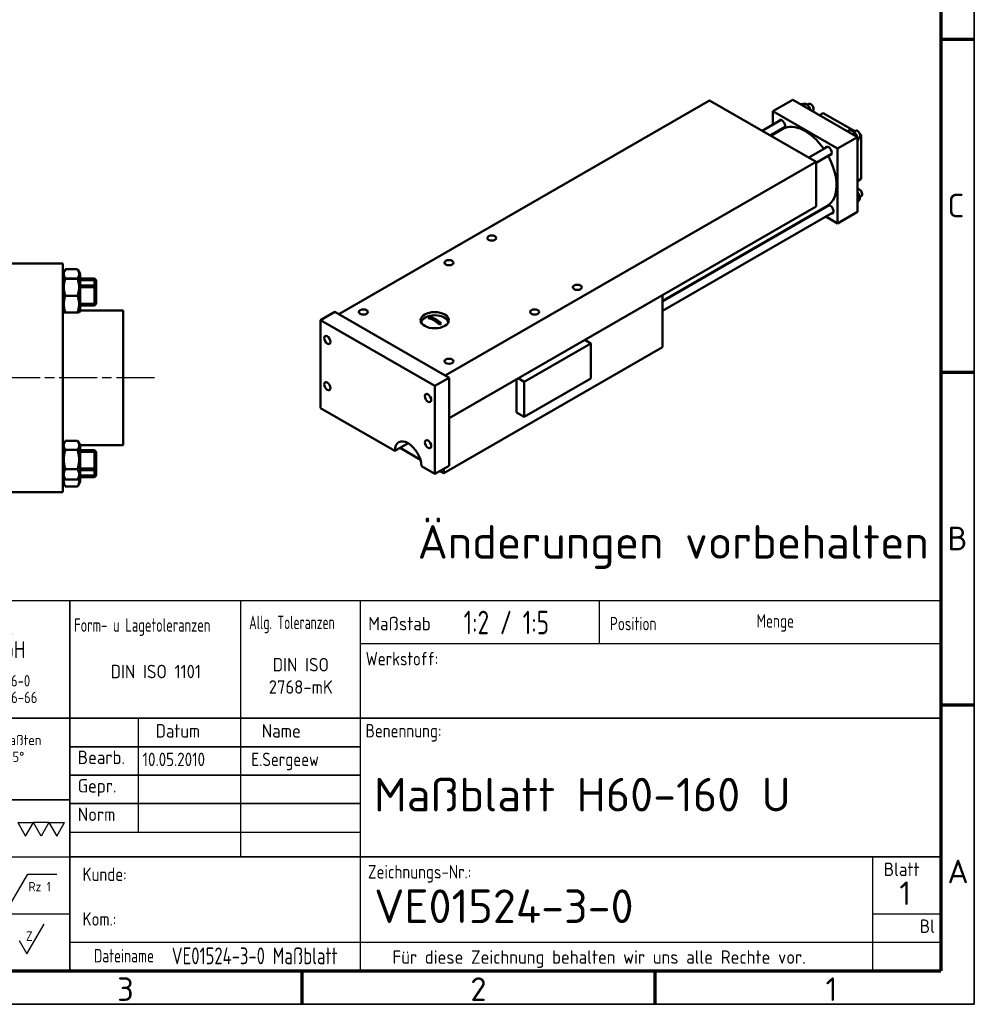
# Model space of a CAD drawing. Header units: millimetres. Extents: x 10 to 830, y 10 to 585.
# Tile 2 of 3: x 546 to 830, y 10 to 303. Entities that reach past the tile are written whole.
import ezdxf
from ezdxf.enums import TextEntityAlignment as Align

# ---------------------------------------------------------------- set-up
doc = ezdxf.new("R2010")
doc.units = ezdxf.units.MM
doc.header["$LTSCALE"] = 2
doc.linetypes.add('CHAIN', pattern=[0.3543, 0.2362, -0.0295, 0.0591, -0.0295])
doc.layers.get('0').update_dxf_attribs({"lineweight": 25})
for name, color, linetype, lineweight in [('AM_BOR', 7, 'Continuous', 50), ('Mittellinie (ISO)', 7, 'Continuous', 25), ('Rahmen (ISO)', 7, 'Continuous', 70), ('Sichtbar (ISO)', 7, 'Continuous', 50), ('Sichtbar schmal (ISO)', 7, 'Continuous', 35), ('Symbol (ISO)', 7, 'Continuous', 25), ('Titel (ISO)', 7, 'Continuous', 50)]:
    doc.layers.add(name, color=color, linetype=linetype, lineweight=lineweight)
doc.styles.add('ACDINTS_30', font='isocp.shx')
doc.styles.add('ACDINTS_31', font='isocp.shx')
doc.styles.add('ACDINTS_32', font='isocp.shx')
doc.styles.add('ACDINTS_33', font='isocp.shx')
doc.styles.add('ACDINTS_34', font='isocp.shx')
doc.styles.add('ACDINTS_35', font='isocp.shx')
doc.styles.add('ACDINTS_40', font='isocp.shx')
doc.styles.add('ACDINTS_41', font='isocp.shx')
doc.styles.add('Notiztext (DIN)', font='isocpeur.ttf')
doc.styles.get("Standard").update_dxf_attribs({"font": 'ISOCP.shx'})
doc.styles.add('TextStyle32', font='isocp.shx')
doc.styles.add('TextStyle51', font='isocp.shx', dxfattribs={"width": 0.8})
doc.styles.add('TextStyle52', font='isocp.shx', dxfattribs={"width": 0.8})
doc.styles.add('TextStyle53', font='isocp.shx')
doc.styles.add('TextStyle54', font='isocp.shx')
doc.styles.add('TextStyle55', font='isocp.shx', dxfattribs={"width": 0.8})
doc.styles.add('TextStyle56', font='isocp.shx', dxfattribs={"width": 0.8})
doc.styles.add('TextStyle59', font='isocp.shx', dxfattribs={"width": 0.8})
doc.styles.add('TextStyle60', font='isocp.shx', dxfattribs={"width": 0.8})
doc.styles.add('TextStyle61', font='isocp.shx', dxfattribs={"width": 0.8})
doc.styles.add('TextStyle62', font='isocp.shx')
doc.styles.add('TextStyle63', font='isocp.shx')
doc.styles.add('TextStyle64', font='isocp.shx', dxfattribs={"width": 0.8})
doc.styles.add('TextStyle65', font='isocp.shx', dxfattribs={"width": 0.8})

# ---------------------------------------------------------------- blocks, each defined once
blk = doc.blocks.new('Ränder Hagen+Goebel Rahmen')
at = {"layer": 'Rahmen (ISO)', "linetype": 'Continuous', "lineweight": 35}
for p in [(415, 292), (5, 5)]:
    blk.add_line(p, (415, 5), dxfattribs=at)
at = {"layer": 'Rahmen (ISO)'}
for p, q in [((410, 287), (410, 10)), ((410, 148.5), (415, 148.5)), ((410, 99), (415, 99)), ((410, 49.5), (415, 49.5)), ((10, 10), (410, 10)), ((315, 10), (315, 5)), ((367.5, 10), (367.5, 5))]:
    blk.add_line(p, q, dxfattribs=at)
at = {"layer": 'Symbol (ISO)', "char_height": 3.5, "style": 'Notiztext (DIN)'}
for s, insert, attachment_point in [('C', (411, 123.75), 4), ('B', (411, 74.25), 4), ('A', (411, 24.75), 4), ('3', (288.75, 9), 2), ('2', (341.25, 9), 2), ('1', (393.75, 9), 2)]:
    blk.add_mtext(s, dxfattribs=dict(at, insert=insert, attachment_point=attachment_point))
blk = doc.blocks.new('Schriftfelder Hagen+Goebel')
at = {"color": 7}
for p, q in [((294.29, 154.82), (111.41, 154.82)), ((294.29, 99.83), (294.29, 154.82)), ((111.41, 99.83), (294.29, 99.83))]:
    blk.add_line(p, q, dxfattribs=at)
at = {"color": 7, "linetype": 'Continuous', "lineweight": 35}
blk.add_line((142.75, 125.21), (164.75, 125.21), dxfattribs=at)
for p, q in [((157.04, 121.84), (159.35, 121.84)), ((157.04, 121.84), (158.19, 119.84)), ((158.19, 119.84), (159.35, 121.84)), ((161.66, 121.84), (159.35, 121.84)), ((160.5, 119.84), (159.35, 121.84)), ((161.66, 121.84), (160.5, 119.84)), ((161.66, 121.84), (163.97, 121.84)), ((161.66, 121.84), (162.81, 119.84)), ((162.81, 119.84), (163.97, 121.84)), ((155.96, 109.79), (158.5, 114.19)), ((158.5, 114.19), (162.82, 114.19)), ((158.39, 102.33), (160.93, 106.73)), ((157.23, 104.33), (158.39, 102.33))]:
    blk.add_line(p, q)
at = {"color": 7, "lineweight": 35}
blk.add_line((164.75, 120.98), (164.75, 99.83), dxfattribs=at)
at = {"color": 7, "linetype": 'Continuous', "lineweight": 25}
for p, q in [((111.41, 116.75), (164.75, 116.75)), ((111.41, 108.29), (164.75, 108.29))]:
    blk.add_line(p, q, dxfattribs=at)
at = {"layer": 'AM_BOR', "color": 7, "linetype": 'Continuous', "lineweight": 35}
for p, q in [((164.75, 154.82), (164.75, 120.98)), ((111.41, 137.35), (294.29, 137.35))]:
    blk.add_line(p, q, dxfattribs=at)
at = {"layer": 'AM_BOR', "color": 7, "linetype": 'Continuous', "lineweight": 25}
for p, q in [((190.15, 154.82), (190.15, 116.75)), ((207.93, 154.82), (207.93, 99.83)), ((243.49, 154.82), (243.49, 148.49)), ((207.93, 148.49), (294.29, 148.49)), ((174.91, 137.35), (174.91, 120.43)), ((164.75, 120.43), (207.93, 120.43)), ((284.13, 116.75), (284.13, 99.83)), ((284.13, 108.29), (294.29, 108.29)), ((164.75, 104.06), (294.29, 104.06))]:
    blk.add_line(p, q, dxfattribs=at)
at = {"layer": 'AM_BOR', "color": 7, "lineweight": 35}
blk.add_line((164.75, 116.75), (294.29, 116.75), dxfattribs=at)
at = {"layer": 'Titel (ISO)', "color": 7, "linetype": 'Continuous', "lineweight": 35}
for p, q in [((164.75, 133.12), (207.93, 133.12)), ((164.75, 128.89), (207.93, 128.89)), ((207.93, 124.66), (164.75, 124.66))]:
    blk.add_line(p, q, dxfattribs=at)
at = {"color": 7}
blk.add_text('HAGEN & GOEBEL', height=3, dxfattribs=at).set_placement((126.55, 149.76))
at = {"color": 7, "width": 0.9}
for s, height, p in [('Werkzeugmaschinen GmbH', 2.5, (125.45, 146.3)), ('Tel.:02921/59016-0', 1.7, (143.38, 142.07)), ('Fax.:02921/59016-66', 1.7, (143.13, 139.6))]:
    blk.add_text(s, height=height, dxfattribs=at).set_placement(p)
at = {"color": 7, "style": 'ACDINTS_30'}
for s, p in [('Gepr.', (165.95, 126.31)), ('Norm', (165.95, 122.08))]:
    blk.add_text(s, height=2, dxfattribs=at).set_placement(p)
at = {"color": 7, "char_height": 2, "attachment_point": 1, "line_spacing_factor": 0.332}
for s, insert in [('\\fISOCP|b0|i0;\\W0.90;\\H2.0000;Werkstoff:', (208.77, 147.21)), ('\\fISOCP|b0|i0;\\W0.90;\\H2.0000;Benennung:', (208.76, 136.5)), ('\\fISOCP|b0|i0;\\W0.90;\\H2.0000;Zeichnungs-Nr.:', (209.11, 115.53))]:
    blk.add_mtext(s, dxfattribs=dict(at, insert=insert))
at = {"color": 7, "insert": (166.66, 115.16), "char_height": 2, "width": 31.2179, "attachment_point": 1, "line_spacing_factor": 0.996}
blk.add_mtext('\\fISOCP|b0|i0;\\W0.90;\\H2.0000;Kunde:\\P\\PKom.:', dxfattribs=at)
at = {"char_height": 1.4}
for s, insert, attachment_point, style in [('Rz 1', (158.63, 111.62), 7, 'ACDINTS_40'), ('Z', (159.23, 104.26), 9, 'ACDINTS_41')]:
    blk.add_mtext(s, dxfattribs=dict(at, insert=insert, attachment_point=attachment_point, style=style))
at = {"layer": 'AM_BOR', "color": 7, "style": 'ACDINTS_30'}
for s, width, p in [('Form- u Lagetoleranzen', 0.75, (165.41, 150.21)), ('Allg. Toleranzen', 0.7, (191.43, 150.6)), ('Position', 0.8, (245.09, 150.43)), ('Menge', 0.8, (266.9, 150.83)), ('Dateiname', 0.8, (168.36, 101.05))]:
    blk.add_text(s, height=2, dxfattribs=dict(at, width=width)).set_placement(p)
for s, p in [('Maßstab', (209.15, 150.43)), ('Bearb.', (165.95, 130.54))]:
    blk.add_text(s, height=2, dxfattribs=at).set_placement(p)
at = {"layer": 'AM_BOR', "color": 7, "style": 'ACDINTS_32', "width": 0.983632}
blk.add_text('Datum', height=2, dxfattribs=at).set_placement((180.84, 134.48), align=Align.CENTER)
at = {"layer": 'AM_BOR', "color": 7, "style": 'ACDINTS_31'}
blk.add_text('Name', height=2, dxfattribs=at).set_placement((199.12, 134.48), align=Align.RIGHT)
at = {"layer": 'AM_BOR', "color": 7, "style": 'ACDINTS_32'}
for s, p in [('Blatt', (288.5, 113.9)), ('Bl', (292.31, 105.44))]:
    blk.add_text(s, height=2, dxfattribs=at).set_placement(p, align=Align.CENTER)
at = {"layer": 'AM_BOR', "color": 7, "line_spacing_factor": 0.996}
for s, insert, char_height, width, attachment_point, style in [('DIN ISO 2768-mK', (199.12, 141), 2, 15.0375, 8, 'ACDINTS_34'), (' \\PAlle nicht bemaßten Kanten 0,5 x 45° gebrochen', (143.71, 137.35), 1.5, 20.5101, 1, 'ACDINTS_35')]:
    blk.add_mtext(s, dxfattribs=dict(at, insert=insert, char_height=char_height, width=width, attachment_point=attachment_point, style=style))
at = {"layer": 'AM_BOR', "color": 7, "char_height": 2, "line_spacing_factor": 0.332}
for s, insert, attachment_point, style in [('DIN ISO 1101', (177.55, 143.3), 8, 'ACDINTS_34'), ('Für diese Zeichnung behalten wir uns alle Rechte vor.', (212.76, 102.85), 1, 'ACDINTS_33')]:
    blk.add_mtext(s, dxfattribs=dict(at, insert=insert, attachment_point=attachment_point, style=style))
at = {"layer": 'AM_BOR', "color": 7}
for tag, p, height, style, width in [('Maßstab:', (223.33, 149.84), 3.5, 'TextStyle64', 0.8), ('Positionsnummer', (254.96, 149.95), 3.5, 'TextStyle61', 0.8), ('Menge', (277.56, 149.84), 3.5, 'TextStyle60', 0.8), ('Material', (224.04, 143.99), 3, 'TextStyle52', 0.8), ('Halbzeug_(1.Zeile)', (261.93, 144.06), 3, 'TextStyle56', 0.8), ('Material_(2.Zeile)', (224.02, 139.81), 3, 'TextStyle51', 0.8), ('Halbzeug_(2.Zeile)', (261.93, 139.78), 3, 'TextStyle55', 0.8), ('ERSTELLUNGSDATUM', (175.59, 130.24), 2, 'TextStyle63', 0.9), ('AUTOR', (191.76, 130.24), 2, 'TextStyle62', 0.9), ('KONTROLLDATUM', (175.75, 126.01), 2, 'TextStyle53', 0.9), ('KONTROLLIERT_VON', (192.23, 126.32), 2, 'TextStyle54', 0.9), ('Beschreibung_2', (213.59, 121), 3.5, 'TextStyle59', 0.8), ('DATEINAME', (179.92, 100.78), 2.5, 'TextStyle65', 0.8)]:
    blk.add_attdef(tag, p, '', height=height, dxfattribs=dict(at, style=style, width=width))
at = {"layer": 'AM_BOR', "color": 7, "style": 'TextStyle32'}
blk.add_attdef('Plot-Datum', text='', height=3, dxfattribs=at).set_placement((288.92, 100.24), align=Align.CENTER)
at = {"layer": 'Titel (ISO)', "style": 'Notiztext (DIN)'}
blk.add_attdef('TITEL', text='', height=5, dxfattribs=at).set_placement((210, 126), align=Align.MIDDLE_LEFT)
blk.add_attdef('Blattnummer', text='', height=3.5, dxfattribs=at).set_placement((290.13, 111.34), align=Align.MIDDLE_CENTER)
at = {"layer": 'Titel (ISO)', "color": 7, "style": 'Notiztext (DIN)'}
blk.add_attdef('BAUTEILNUMMER', text='', height=5, dxfattribs=at).set_placement((210.03, 109.41), align=Align.MIDDLE_LEFT)

msp = doc.modelspace()

# ---------------------------------------------------------------- linework, layer by layer
at = {"layer": 'Mittellinie (ISO)', "linetype": 'CHAIN', "ltscale": 23.990969}
msp.add_line((586.125, 196.266), (110.6911, 196.266), dxfattribs=at)
at = {"layer": 'Sichtbar (ISO)'}
for p, q in [((640.9293, 215.1961), (751.2379, 278.7187)), ((782.9163, 260.4763), (751.2379, 278.7187)), ((775.9867, 278.9365), (770.047, 275.516)), ((775.9867, 278.9365), (795.22, 267.8607)), ((770.047, 271.5351), (770.047, 275.516)), ((770.047, 275.516), (789.2803, 264.4403)), ((778.4038, 277.5445), (778.5249, 277.6142)), ((779.0279, 277.1851), (779.9498, 277.716)), ((780.2838, 277.4301), (780.7617, 277.7053)), ((781.2695, 275.8943), (781.3531, 275.9424)), ((781.5047, 277.5628), (781.3638, 277.6446)), ((781.8478, 275.5613), (781.9594, 275.6255)), ((782.209, 276.3396), (782.209, 276.1768)), ((766.8797, 269.7112), (772.4962, 272.9455)), ((783.9216, 274.367), (785.0376, 275.0097)), ((794.4182, 269.6078), (785.0376, 275.0097)), ((769.2843, 268.3264), (773.6939, 270.8657)), ((773.0764, 270.2984), (769.4681, 268.2206)), ((792.2463, 269.5732), (792.9151, 269.9583)), ((794.1251, 269.439), (794.621, 269.7246)), ((795.364, 269.5821), (795.2231, 269.6639)), ((770.047, 268.5539), (770.047, 268.7656)), ((795.22, 267.8607), (789.2803, 264.4403)), ((793.8125, 268.6712), (794.5468, 269.0941)), ((795.22, 267.8607), (795.22, 245.6235)), ((795.22, 266.881), (795.4191, 266.9957)), ((795.3446, 267.3718), (795.8186, 267.6448)), ((796.3513, 268.4946), (796.0195, 268.6857)), ((796.0683, 268.3316), (796.3513, 268.4946)), ((796.0683, 268.3589), (796.0683, 268.1961)), ((796.3513, 255.4138), (796.3513, 268.4946)), ((780.7387, 261.7303), (786.3555, 264.9648)), ((789.2803, 264.4403), (789.2803, 242.203)), ((782.9163, 260.2148), (787.5532, 262.885)), ((672.6077, 196.9538), (782.9163, 260.4763)), ((782.9163, 247.1666), (782.9163, 260.4763)), ((795.22, 254.7623), (796.3513, 255.4138)), ((795.9299, 252.2004), (795.789, 252.2821)), ((795.22, 249.1595), (795.9855, 249.6003)), ((795.9096, 249.9895), (796.3845, 250.2631)), ((796.6342, 250.9772), (796.6342, 250.8143)), ((782.9163, 247.1666), (673.739, 184.2956)), ((737.2372, 218.9719), (786.9214, 247.5831)), ((786.2508, 247.4206), (737.2372, 219.1955)), ((737.2372, 216.2024), (788.1191, 245.5033)), ((783.4295, 245.5722), (783.2353, 245.6841)), ((789.2803, 242.203), (785.8342, 244.1875)), ((795.22, 245.6235), (789.2803, 242.203)), ((558.8303, 230.266), (537.8303, 230.266)), ((558.8303, 230.266), (558.8303, 162.266)), ((558.8303, 227.2158), (559.5218, 228.4135)), ((559.5944, 228.5347), (563.2661, 228.5347)), ((564.0303, 227.2158), (563.3388, 228.4135)), ((558.8303, 225.2165), (559.1481, 225.7669)), ((559.5944, 225.85), (559.5811, 225.8036)), ((559.5944, 225.85), (563.2661, 225.85)), ((559.5944, 225.8042), (563.2661, 225.8042)), ((559.5944, 225.7279), (563.2661, 225.7279)), ((563.2795, 225.8036), (563.2661, 225.85)), ((564.0303, 225.2165), (563.7125, 225.7669)), ((564.0303, 225.2165), (564.0303, 227.2158)), ((564.0303, 225.7658), (568.3303, 225.7658)), ((568.3303, 223.7665), (568.3303, 225.7658)), ((568.8303, 225.2658), (568.3303, 225.7658)), ((564.0303, 216.3165), (564.0303, 225.2165)), ((564.0303, 223.7665), (568.3303, 223.7665)), ((568.3303, 217.7665), (568.3303, 223.7665)), ((568.8303, 223.2665), (568.3303, 223.7665)), ((568.8303, 225.2658), (568.8303, 223.2665)), ((568.8303, 223.2665), (568.8303, 218.2665)), ((559.5944, 220.6902), (563.2661, 220.6902)), ((737.2372, 205.3913), (737.2372, 220.8618)), ((564.0303, 217.7665), (568.3303, 217.7665)), ((568.8303, 218.2665), (568.3303, 217.7665)), ((558.8303, 216.3165), (559.1481, 215.7661)), ((558.8303, 216.266), (558.8594, 216.266)), ((559.5944, 215.7288), (563.2661, 215.7288)), ((564.0303, 216.3165), (563.7125, 215.7661)), ((564.0011, 216.266), (576.8303, 216.266)), ((576.8303, 176.266), (576.8303, 216.266)), ((639.7979, 215.8476), (635.5553, 213.4045)), ((639.7979, 215.8476), (673.739, 196.3022)), ((672.6077, 196.9538), (640.9293, 215.1961)), ((671.4365, 212.4494), (668.1219, 214.3582)), ((635.5553, 187.243), (635.5553, 213.4045)), ((635.5553, 213.4045), (669.4964, 193.8591)), ((737.2372, 205.3913), (672.1834, 167.9293)), ((696.0836, 195.1103), (715.8826, 206.5118)), ((715.8826, 206.5118), (714.1003, 207.5381)), ((715.8826, 206.5118), (715.8826, 196.0472)), ((673.739, 196.3022), (669.4964, 193.8591)), ((673.739, 196.3022), (673.739, 170.1407)), ((669.4964, 193.8591), (669.4964, 167.6976)), ((693.8209, 195.86), (693.8209, 185.9488)), ((696.0836, 195.1103), (694.3014, 196.1367)), ((715.8826, 196.0472), (696.0836, 184.6457)), ((696.0836, 184.6457), (696.0836, 195.1103)), ((657.617, 174.5384), (635.5553, 187.243)), ((696.0836, 184.6457), (693.8209, 185.9488)), ((558.8303, 176.2165), (559.5218, 177.4142)), ((558.8303, 176.266), (558.8588, 176.266)), ((559.5944, 177.5354), (563.2661, 177.5354)), ((564.0303, 176.2165), (563.3388, 177.4142)), ((564.0017, 176.266), (576.8303, 176.266)), ((564.0303, 167.3165), (564.0303, 176.2165)), ((661.5921, 176.8276), (657.617, 174.5384)), ((559.5944, 174.8508), (563.2661, 174.8508)), ((564.0303, 174.7665), (568.3303, 174.7665)), ((568.3303, 168.7665), (568.3303, 174.7665)), ((568.8303, 174.2665), (568.3303, 174.7665)), ((568.8303, 174.2665), (568.8303, 169.2665)), ((665.2254, 171.9361), (659.1617, 175.428)), ((669.4964, 167.6976), (665.5366, 169.9779)), ((673.739, 170.1407), (669.4964, 167.6976)), ((558.8303, 167.3165), (559.5218, 166.1188)), ((559.5944, 169.0819), (563.2661, 169.0819)), ((564.0303, 167.3165), (563.3388, 166.1188)), ((564.0303, 168.7665), (568.3303, 168.7665)), ((564.0303, 165.3158), (564.0303, 167.3165)), ((568.8303, 169.2665), (568.3303, 168.7665)), ((568.3303, 166.7658), (568.3303, 168.7665)), ((568.8303, 167.2658), (568.3303, 166.7658)), ((568.8303, 169.2665), (568.8303, 167.2658)), ((672.1834, 167.9293), (671.0411, 168.5871)), ((672.1834, 169.2449), (672.1834, 167.9293)), ((558.8303, 165.3158), (559.534, 164.0968)), ((559.5944, 165.9976), (563.2661, 165.9976)), ((559.5944, 163.9954), (563.2661, 163.9954)), ((564.0303, 165.3158), (563.3265, 164.0968)), ((564.0303, 166.7658), (568.3303, 166.7658)), ((558.8303, 162.266), (537.8303, 162.266))]:
    msp.add_line(p, q, dxfattribs=at)
at = {"layer": 'Sichtbar (ISO)', "flags": 128}
for points in [[(779.9498, 277.716), (779.9039, 277.7236), (779.8579, 277.7299), (779.8117, 277.7352), (779.7652, 277.7394), (779.7181, 277.7426), (779.6705, 277.7447), (779.622, 277.7459), (779.5727, 277.7462), (779.5223, 277.7455), (779.4708, 277.7439), (779.4179, 277.7413), (779.3636, 277.7379), (779.3077, 277.7335), (779.2499, 277.7281), (779.1902, 277.7218), (779.1283, 277.7144), (779.064, 277.7061), (778.9971, 277.6966), (778.9273, 277.6861), (778.8544, 277.6743), (778.7781, 277.6614), (778.6979, 277.6471), (778.6137, 277.6314), (778.5249, 277.6142)], [(781.3531, 275.9424), (781.3082, 276.0385), (781.2632, 276.1306), (781.218, 276.219), (781.1724, 276.3041), (781.1262, 276.3862), (781.0795, 276.4656), (781.0319, 276.5427), (780.9834, 276.6178), (780.9339, 276.691), (780.8832, 276.7626), (780.8312, 276.8328), (780.7777, 276.9019), (780.7226, 276.9701), (780.6657, 277.0375), (780.6068, 277.1044), (780.5457, 277.171), (780.4823, 277.2374), (780.4163, 277.3038), (780.3474, 277.3706), (780.2754, 277.4378), (780.2, 277.5057), (780.1208, 277.5745), (780.0375, 277.6446), (779.9498, 277.716)], [(781.3827, 275.8291), (781.3816, 275.8337), (781.3805, 275.8384), (781.3793, 275.843), (781.3781, 275.8477), (781.377, 275.8524), (781.3758, 275.857), (781.3746, 275.8617), (781.3734, 275.8664), (781.3722, 275.8711), (781.371, 275.8758), (781.3698, 275.8805), (781.3685, 275.8852), (781.3673, 275.89), (781.3661, 275.8947), (781.3648, 275.8994), (781.3635, 275.9042), (781.3622, 275.9089), (781.361, 275.9137), (781.3597, 275.9184), (781.3584, 275.9232), (781.357, 275.928), (781.3557, 275.9328), (781.3544, 275.9376), (781.3531, 275.9424)], [(794.5468, 269.0941), (794.4911, 269.1473), (794.4357, 269.1978), (794.3804, 269.2459), (794.3249, 269.2917), (794.2692, 269.3356), (794.213, 269.3775), (794.1562, 269.4178), (794.0986, 269.4566), (794.0401, 269.494), (793.9805, 269.5301), (793.9196, 269.565), (793.8573, 269.5989), (793.7933, 269.6319), (793.7275, 269.664), (793.6597, 269.6954), (793.5897, 269.7261), (793.5171, 269.7563), (793.4419, 269.7859), (793.3636, 269.8152), (793.2819, 269.8441), (793.1967, 269.8728), (793.1074, 269.9013), (793.0137, 269.9298), (792.9151, 269.9583)], [(795.203, 267.8705), (795.1845, 267.9233), (795.1654, 267.9755), (795.1457, 268.0271), (795.1254, 268.0783), (795.1045, 268.129), (795.083, 268.1794), (795.0608, 268.2296), (795.0379, 268.2794), (795.0143, 268.3291), (794.99, 268.3787), (794.9648, 268.4282), (794.9388, 268.4778), (794.912, 268.5273), (794.8843, 268.577), (794.8556, 268.6268), (794.826, 268.6769), (794.7953, 268.7273), (794.7635, 268.7781), (794.7306, 268.8292), (794.6965, 268.8809), (794.6612, 268.9332), (794.6245, 268.9861), (794.5864, 269.0397), (794.5468, 269.0941)], [(795.4191, 266.9957), (795.4123, 267.0354), (795.4054, 267.0746), (795.3983, 267.1131), (795.3911, 267.1511), (795.3838, 267.1885), (795.3764, 267.2255), (795.3688, 267.2619), (795.3612, 267.2978), (795.3534, 267.3332), (795.3454, 267.3682), (795.3374, 267.4028), (795.3292, 267.437), (795.3209, 267.4708), (795.3124, 267.5041), (795.3038, 267.5372), (795.2951, 267.5698), (795.2862, 267.6022), (795.2772, 267.6342), (795.2681, 267.6659), (795.2588, 267.6973), (795.2493, 267.7284), (795.2397, 267.7593), (795.2299, 267.7899), (795.22, 267.8203)], [(795.22, 266.5426), (795.2309, 266.5619), (795.2415, 266.5811), (795.2519, 266.6001), (795.2621, 266.6191), (795.272, 266.638), (795.2817, 266.6569), (795.2912, 266.6757), (795.3004, 266.6944), (795.3094, 266.7131), (795.3182, 266.7318), (795.3267, 266.7504), (795.3351, 266.7691), (795.3432, 266.7877), (795.3511, 266.8063), (795.3589, 266.825), (795.3664, 266.8437), (795.3737, 266.8624), (795.3808, 266.8812), (795.3877, 266.9001), (795.3944, 266.919), (795.4009, 266.938), (795.4071, 266.9571), (795.4132, 266.9763), (795.4191, 266.9957)], [(795.9855, 249.6003), (795.9675, 249.7047), (795.9486, 249.805), (795.9289, 249.9016), (795.9083, 249.995), (795.8868, 250.0854), (795.8643, 250.1731), (795.8408, 250.2584), (795.8163, 250.3417), (795.7906, 250.423), (795.7638, 250.5028), (795.7358, 250.5811), (795.7065, 250.6582), (795.6758, 250.7344), (795.6437, 250.8097), (795.6101, 250.8845), (795.5749, 250.9589), (795.5379, 251.033), (795.4991, 251.1072), (795.4584, 251.1815), (795.4156, 251.2562), (795.3705, 251.3315), (795.323, 251.4077), (795.2729, 251.4848), (795.22, 251.5632)], [(795.22, 248.3831), (795.2774, 248.4528), (795.3313, 248.5193), (795.3821, 248.5829), (795.4299, 248.6438), (795.4749, 248.7024), (795.5174, 248.7589), (795.5576, 248.8134), (795.5955, 248.8662), (795.6314, 248.9175), (795.6654, 248.9674), (795.6976, 249.016), (795.728, 249.0636), (795.7568, 249.1103), (795.7841, 249.1562), (795.81, 249.2014), (795.8344, 249.246), (795.8575, 249.2903), (795.8794, 249.3343), (795.8999, 249.3782), (795.9193, 249.4221), (795.9376, 249.4661), (795.9546, 249.5104), (795.9706, 249.5551), (795.9855, 249.6003)], [(559.5944, 228.5347), (559.5185, 228.4078), (559.4508, 228.2851), (559.3908, 228.1661), (559.3381, 228.0504), (559.2924, 227.9373), (559.2533, 227.8267), (559.2207, 227.718), (559.1942, 227.611), (559.1738, 227.5052), (559.1593, 227.4004), (559.1507, 227.2962), (559.1478, 227.1923), (559.1507, 227.0885), (559.1593, 226.9843), (559.1738, 226.8795), (559.1942, 226.7737), (559.2207, 226.6667), (559.2533, 226.558), (559.2924, 226.4473), (559.3381, 226.3343), (559.3908, 226.2186), (559.4508, 226.0996), (559.5185, 225.9769), (559.5944, 225.85)], [(563.2661, 225.85), (563.342, 225.9769), (563.4098, 226.0996), (563.4697, 226.2186), (563.5224, 226.3343), (563.5681, 226.4473), (563.6072, 226.558), (563.6398, 226.6667), (563.6663, 226.7737), (563.6867, 226.8795), (563.7012, 226.9843), (563.7098, 227.0885), (563.7127, 227.1923), (563.7098, 227.2962), (563.7012, 227.4004), (563.6867, 227.5052), (563.6663, 227.611), (563.6398, 227.718), (563.6072, 227.8267), (563.5681, 227.9373), (563.5224, 228.0504), (563.4697, 228.1661), (563.4098, 228.2851), (563.342, 228.4078), (563.2661, 228.5347)], [(559.5944, 225.8042), (559.5185, 225.8006), (559.4508, 225.7971), (559.3908, 225.7938), (559.3381, 225.7905), (559.2924, 225.7873), (559.2533, 225.7841), (559.2207, 225.781), (559.1942, 225.778), (559.1738, 225.775), (559.1593, 225.772), (559.1507, 225.769), (559.1478, 225.7661), (559.1507, 225.7631), (559.1593, 225.7602), (559.1738, 225.7572), (559.1942, 225.7542), (559.2207, 225.7511), (559.2533, 225.748), (559.2924, 225.7449), (559.3381, 225.7417), (559.3908, 225.7384), (559.4508, 225.735), (559.5185, 225.7315), (559.5944, 225.7279)], [(559.5944, 225.7279), (559.5185, 225.4898), (559.4508, 225.2596), (559.3908, 225.0364), (559.3381, 224.8191), (559.2924, 224.607), (559.2533, 224.3994), (559.2207, 224.1955), (559.1942, 223.9947), (559.1738, 223.7962), (559.1593, 223.5995), (559.1507, 223.404), (559.1478, 223.209), (559.1507, 223.0141), (559.1593, 222.8186), (559.1738, 222.6219), (559.1942, 222.4234), (559.2207, 222.2226), (559.2533, 222.0187), (559.2924, 221.811), (559.3381, 221.599), (559.3908, 221.3817), (559.4508, 221.1585), (559.5185, 220.9283), (559.5944, 220.6902)], [(563.2661, 225.7279), (563.342, 225.7315), (563.4098, 225.735), (563.4697, 225.7384), (563.5224, 225.7417), (563.5681, 225.7449), (563.6072, 225.748), (563.6398, 225.7511), (563.6663, 225.7542), (563.6867, 225.7572), (563.7012, 225.7602), (563.7098, 225.7631), (563.7127, 225.7661), (563.7098, 225.769), (563.7012, 225.772), (563.6867, 225.775), (563.6663, 225.778), (563.6398, 225.781), (563.6072, 225.7841), (563.5681, 225.7873), (563.5224, 225.7905), (563.4697, 225.7938), (563.4098, 225.7971), (563.342, 225.8006), (563.2661, 225.8042)], [(563.2661, 220.6902), (563.342, 220.9283), (563.4098, 221.1585), (563.4697, 221.3817), (563.5224, 221.599), (563.5681, 221.811), (563.6072, 222.0187), (563.6398, 222.2226), (563.6663, 222.4234), (563.6867, 222.6219), (563.7012, 222.8186), (563.7098, 223.0141), (563.7127, 223.209), (563.7098, 223.404), (563.7012, 223.5995), (563.6867, 223.7962), (563.6663, 223.9947), (563.6398, 224.1955), (563.6072, 224.3994), (563.5681, 224.607), (563.5224, 224.8191), (563.4697, 225.0364), (563.4098, 225.2596), (563.342, 225.4898), (563.2661, 225.7279)], [(559.5944, 220.6902), (559.5185, 220.4557), (559.4508, 220.229), (559.3908, 220.0091), (559.3381, 219.7951), (559.2924, 219.5863), (559.2533, 219.3818), (559.2207, 219.181), (559.1942, 218.9832), (559.1738, 218.7877), (559.1593, 218.594), (559.1507, 218.4015), (559.1478, 218.2095), (559.1507, 218.0175), (559.1593, 217.825), (559.1738, 217.6312), (559.1942, 217.4358), (559.2207, 217.238), (559.2533, 217.0371), (559.2924, 216.8327), (559.3381, 216.6238), (559.3908, 216.4099), (559.4508, 216.19), (559.5185, 215.9633), (559.5944, 215.7288)], [(563.2661, 215.7288), (563.342, 215.9633), (563.4098, 216.19), (563.4697, 216.4099), (563.5224, 216.6238), (563.5681, 216.8327), (563.6072, 217.0371), (563.6398, 217.238), (563.6663, 217.4358), (563.6867, 217.6312), (563.7012, 217.825), (563.7098, 218.0175), (563.7127, 218.2095), (563.7098, 218.4015), (563.7012, 218.594), (563.6867, 218.7877), (563.6663, 218.9832), (563.6398, 219.181), (563.6072, 219.3818), (563.5681, 219.5863), (563.5224, 219.7951), (563.4697, 220.0091), (563.4098, 220.229), (563.342, 220.4557), (563.2661, 220.6902)], [(559.5944, 215.7288), (559.5563, 215.7306), (559.5203, 215.7323), (559.4861, 215.734), (559.4539, 215.7357), (559.4236, 215.7374), (559.395, 215.739), (559.3681, 215.7406), (559.343, 215.7422), (559.3195, 215.7438), (559.2977, 215.7454), (559.2774, 215.7469), (559.2587, 215.7485), (559.2415, 215.75), (559.2259, 215.7515), (559.2117, 215.753), (559.199, 215.7544), (559.1877, 215.7559), (559.1778, 215.7574), (559.1694, 215.7588), (559.1624, 215.7603), (559.1567, 215.7617), (559.1525, 215.7632), (559.1496, 215.7646), (559.1481, 215.7661)], [(563.7125, 215.7661), (563.711, 215.7646), (563.7081, 215.7632), (563.7038, 215.7617), (563.6982, 215.7603), (563.6911, 215.7588), (563.6827, 215.7574), (563.6728, 215.7559), (563.6616, 215.7544), (563.6488, 215.753), (563.6347, 215.7515), (563.619, 215.75), (563.6018, 215.7485), (563.5831, 215.7469), (563.5629, 215.7454), (563.541, 215.7438), (563.5175, 215.7422), (563.4924, 215.7406), (563.4656, 215.739), (563.437, 215.7374), (563.4066, 215.7357), (563.3744, 215.734), (563.3403, 215.7323), (563.3042, 215.7306), (563.2661, 215.7288)], [(559.5944, 177.5354), (559.5185, 177.4085), (559.4508, 177.2859), (559.3908, 177.1669), (559.3381, 177.0511), (559.2924, 176.9381), (559.2533, 176.8274), (559.2207, 176.7188), (559.1942, 176.6117), (559.1738, 176.506), (559.1593, 176.4012), (559.1507, 176.297), (559.1478, 176.1931), (559.1507, 176.0892), (559.1593, 175.985), (559.1738, 175.8802), (559.1942, 175.7744), (559.2207, 175.6674), (559.2533, 175.5587), (559.2924, 175.4481), (559.3381, 175.3351), (559.3908, 175.2193), (559.4508, 175.1003), (559.5185, 174.9776), (559.5944, 174.8508)], [(563.2661, 174.8508), (563.342, 174.9776), (563.4098, 175.1003), (563.4697, 175.2193), (563.5224, 175.3351), (563.5681, 175.4481), (563.6072, 175.5587), (563.6398, 175.6674), (563.6663, 175.7744), (563.6867, 175.8802), (563.7012, 175.985), (563.7098, 176.0892), (563.7127, 176.1931), (563.7098, 176.297), (563.7012, 176.4012), (563.6867, 176.506), (563.6663, 176.6117), (563.6398, 176.7188), (563.6072, 176.8274), (563.5681, 176.9381), (563.5224, 177.0511), (563.4697, 177.1669), (563.4098, 177.2859), (563.342, 177.4085), (563.2661, 177.5354)], [(559.5944, 174.8508), (559.5185, 174.5781), (559.4508, 174.3145), (559.3908, 174.0588), (559.3381, 173.8101), (559.2924, 173.5672), (559.2533, 173.3295), (559.2207, 173.096), (559.1942, 172.866), (559.1738, 172.6387), (559.1593, 172.4134), (559.1507, 172.1895), (559.1478, 171.9663), (559.1507, 171.7431), (559.1593, 171.5192), (559.1738, 171.294), (559.1942, 171.0667), (559.2207, 170.8367), (559.2533, 170.6032), (559.2924, 170.3654), (559.3381, 170.1226), (559.3908, 169.8738), (559.4508, 169.6181), (559.5185, 169.3545), (559.5944, 169.0819)], [(563.2661, 169.0819), (563.342, 169.3545), (563.4098, 169.6181), (563.4697, 169.8738), (563.5224, 170.1226), (563.5681, 170.3654), (563.6072, 170.6032), (563.6398, 170.8367), (563.6663, 171.0667), (563.6867, 171.294), (563.7012, 171.5192), (563.7098, 171.7431), (563.7127, 171.9663), (563.7098, 172.1895), (563.7012, 172.4134), (563.6867, 172.6387), (563.6663, 172.866), (563.6398, 173.096), (563.6072, 173.3295), (563.5681, 173.5672), (563.5224, 173.8101), (563.4697, 174.0588), (563.4098, 174.3145), (563.342, 174.5781), (563.2661, 174.8508)], [(559.5944, 169.0819), (559.5185, 168.9361), (559.4508, 168.7952), (559.3908, 168.6585), (559.3381, 168.5255), (559.2924, 168.3956), (559.2533, 168.2685), (559.2207, 168.1437), (559.1942, 168.0207), (559.1738, 167.8992), (559.1593, 167.7788), (559.1507, 167.6591), (559.1478, 167.5397), (559.1507, 167.4204), (559.1593, 167.3007), (559.1738, 167.1803), (559.1942, 167.0588), (559.2207, 166.9358), (559.2533, 166.811), (559.2924, 166.6839), (559.3381, 166.554), (559.3908, 166.421), (559.4508, 166.2843), (559.5185, 166.1434), (559.5944, 165.9976)], [(563.2661, 165.9976), (563.342, 166.1434), (563.4098, 166.2843), (563.4697, 166.421), (563.5224, 166.554), (563.5681, 166.6839), (563.6072, 166.811), (563.6398, 166.9358), (563.6663, 167.0588), (563.6867, 167.1803), (563.7012, 167.3007), (563.7098, 167.4204), (563.7127, 167.5397), (563.7098, 167.6591), (563.7012, 167.7788), (563.6867, 167.8992), (563.6663, 168.0207), (563.6398, 168.1437), (563.6072, 168.2685), (563.5681, 168.3956), (563.5224, 168.5255), (563.4697, 168.6585), (563.4098, 168.7952), (563.342, 168.9361), (563.2661, 169.0819)], [(559.325, 166.4596), (559.2884, 166.3545), (559.2564, 166.2512), (559.2286, 166.1495), (559.2051, 166.049), (559.1857, 165.9497), (559.1704, 165.8512), (559.159, 165.7534), (559.1516, 165.6561), (559.1481, 165.5591), (559.1485, 165.4621), (559.1528, 165.3651), (559.161, 165.2677), (559.1731, 165.1698), (559.1892, 165.0712), (559.2094, 164.9716), (559.2338, 164.8709), (559.2623, 164.7689), (559.2953, 164.6653), (559.3327, 164.5598), (559.3749, 164.4522), (559.4219, 164.3423), (559.474, 164.2298), (559.5314, 164.1142), (559.5944, 163.9954)], [(559.5944, 165.9976), (559.5912, 166.0028), (559.588, 166.0079), (559.5849, 166.013), (559.5817, 166.0181), (559.5786, 166.0232), (559.5755, 166.0283), (559.5724, 166.0334), (559.5693, 166.0385), (559.5662, 166.0435), (559.5632, 166.0486), (559.5601, 166.0537), (559.5571, 166.0587), (559.5541, 166.0638), (559.5511, 166.0688), (559.5481, 166.0738), (559.5451, 166.0789), (559.5421, 166.0839), (559.5392, 166.0889), (559.5363, 166.0939), (559.5333, 166.0989), (559.5304, 166.1039), (559.5275, 166.1089), (559.5246, 166.1138), (559.5218, 166.1188)], [(559.5944, 163.9954), (559.5918, 163.9997), (559.5892, 164.004), (559.5866, 164.0082), (559.584, 164.0125), (559.5814, 164.0168), (559.5788, 164.021), (559.5762, 164.0253), (559.5737, 164.0295), (559.5711, 164.0338), (559.5686, 164.038), (559.5661, 164.0422), (559.5636, 164.0465), (559.561, 164.0507), (559.5585, 164.0549), (559.556, 164.0591), (559.5536, 164.0633), (559.5511, 164.0675), (559.5486, 164.0717), (559.5462, 164.0759), (559.5437, 164.0801), (559.5413, 164.0843), (559.5389, 164.0885), (559.5364, 164.0926), (559.534, 164.0968)], [(563.2661, 163.9954), (563.3292, 164.1142), (563.3866, 164.2298), (563.4386, 164.3423), (563.4856, 164.4522), (563.5278, 164.5598), (563.5652, 164.6653), (563.5982, 164.7689), (563.6268, 164.8709), (563.6511, 164.9716), (563.6713, 165.0712), (563.6874, 165.1698), (563.6996, 165.2677), (563.7077, 165.3651), (563.712, 165.4621), (563.7124, 165.5591), (563.7089, 165.6561), (563.7015, 165.7534), (563.6901, 165.8512), (563.6748, 165.9497), (563.6554, 166.049), (563.6319, 166.1495), (563.6042, 166.2512), (563.5721, 166.3545), (563.5355, 166.4596)], [(563.3388, 166.1188), (563.3359, 166.1138), (563.333, 166.1089), (563.3301, 166.1039), (563.3272, 166.0989), (563.3243, 166.0939), (563.3213, 166.0889), (563.3184, 166.0839), (563.3154, 166.0789), (563.3124, 166.0738), (563.3094, 166.0688), (563.3064, 166.0638), (563.3034, 166.0587), (563.3004, 166.0537), (563.2973, 166.0486), (563.2943, 166.0435), (563.2912, 166.0385), (563.2881, 166.0334), (563.285, 166.0283), (563.2819, 166.0232), (563.2788, 166.0181), (563.2756, 166.013), (563.2725, 166.0079), (563.2693, 166.0028), (563.2661, 165.9976)], [(563.3265, 164.0968), (563.3241, 164.0926), (563.3217, 164.0885), (563.3192, 164.0843), (563.3168, 164.0801), (563.3144, 164.0759), (563.3119, 164.0717), (563.3094, 164.0675), (563.307, 164.0633), (563.3045, 164.0591), (563.302, 164.0549), (563.2995, 164.0507), (563.297, 164.0465), (563.2945, 164.0422), (563.2919, 164.038), (563.2894, 164.0338), (563.2868, 164.0295), (563.2843, 164.0253), (563.2817, 164.021), (563.2791, 164.0168), (563.2766, 164.0125), (563.274, 164.0082), (563.2714, 164.004), (563.2688, 163.9997), (563.2661, 163.9954)]]:
    msp.add_lwpolyline(points, dxfattribs=at)
at = {"layer": 'Sichtbar (ISO)'}
for centre, major_axis, ratio, start_param, end_param in [((781.3605, 276.6654), (-0.5988, 1.0399), 0.57809312, 3.14159265, 6.28318531), ((781.5019, 276.7468), (-0.499, 0.8666), 0.57809312, 3.92892453, 5.49585344), ((772.7338, 271.6976), (-0.6986, 1.2132), 0.57809312, 2.60049313, 6.82428483), ((779.6636, 258.8595), (-6.5872, 11.4389), 0.57809312, 4.86075826, 6.28318531), ((795.2198, 268.6847), (-0.5988, 1.0399), 0.57809312, 3.14159265, 6.28318531), ((795.3612, 268.7661), (-0.499, 0.8666), 0.57809312, 3.92892453, 5.49585344), ((786.5931, 263.7169), (-0.6986, 1.2132), 0.57809312, 2.60049313, 6.82428483), ((779.6636, 258.8595), (6.5872, -11.4389), 0.57809312, 0, 1.53679712), ((795.7857, 251.303), (-0.5988, 1.0399), 0.57809312, 3.14159265, 6.22953289), ((795.9271, 251.3844), (-0.499, 0.8666), 0.57809312, 3.92892453, 5.49585344), ((787.159, 246.3352), (-0.6986, 1.2132), 0.57809312, 2.60049313, 6.82428483), ((669.4964, 212.5869), (4, 0), 0.5758617, 0.03307035, 3.1085223), ((669.4964, 213.2409), (2.3777, 0), 0.5758617, 2.18715902, 2.52522996), ((669.2135, 207.4642), (-3.6208, 6.2876), 0.57809312, 5.17079237, 5.82864933), ((669.7792, 207.79), (3.6208, -6.2876), 0.57809312, 2.02919972, 2.68705668), ((669.4964, 212.0964), (-4.2, 0), 0.5758617, 5.94623669, 6.00935832), ((669.4964, 213.2409), (-2.3777, 0), 0.5758617, 2.18715902, 2.52522996), ((669.4964, 212.0964), (4.2, 0), 0.5758617, 0.27382699, 0.33694862), ((661.5768, 172.2581), (-2.7946, 4.8529), 0.57809312, 3.92892453, 7.07051718)]:
    msp.add_ellipse(centre, major_axis=major_axis, ratio=ratio, start_param=start_param, end_param=end_param, dxfattribs=at)
for centre, major_axis, ratio in [((686.4669, 237.8362), (1.3294, 0), 0.5758617), ((673.739, 230.5067), (1.3294, 0), 0.5758617), ((711.9228, 223.1772), (1.3294, 0), 0.5758617), ((648.2832, 215.8476), (1.3294, 0), 0.5758617), ((669.4964, 213.4045), (4.2, 0), 0.5758617), ((699.1949, 215.8476), (1.3294, 0), 0.5758617), ((637.5352, 207.5225), (-0.6634, 1.152), 0.57809312), ((673.739, 201.1886), (1.3294, 0), 0.5758617), ((637.5352, 193.7877), (-0.6634, 1.152), 0.57809312), ((667.5165, 190.2574), (-0.6634, 1.152), 0.57809312), ((667.5165, 176.5226), (-0.6634, 1.152), 0.57809312)]:
    msp.add_ellipse(centre, major_axis=major_axis, ratio=ratio, dxfattribs=at)
at = {"layer": 'Sichtbar schmal (ISO)'}
for p, q in [((568.3303, 225.1668), (564.0303, 225.1668)), ((568.3303, 223.1675), (564.0303, 223.1675)), ((564.0303, 218.3655), (568.3303, 218.3655)), ((568.3303, 174.1675), (564.0303, 174.1675)), ((564.0303, 169.3655), (568.3303, 169.3655)), ((564.0303, 167.3648), (568.3303, 167.3648))]:
    msp.add_line(p, q, dxfattribs=at)

# ---------------------------------------------------------------- block references
at = {"xscale": 2, "yscale": 2, "zscale": 2}
msp.add_blockref('Ränder Hagen+Goebel Rahmen', (0, 0), dxfattribs=at)
msp.add_blockref('Schriftfelder Hagen+Goebel', (231.4132, -179.6567), dxfattribs=at).add_auto_attribs({'Blattnummer': '1 ', 'TITEL': 'Maßblatt H60-160 U', 'BAUTEILNUMMER': 'VE01524-3-0 ', 'AUTOR': 'E.Sergeew', 'ERSTELLUNGSDATUM': '10.05.2010', 'Maßstab:': '1:2 / 1:5', 'DATEINAME': 'VE01524-3-0 Maßblatt'})

# ---------------------------------------------------------------- texts
at = {"layer": 'Symbol (ISO)', "insert": (664.3985, 152.4828), "char_height": 10, "width": 148.914661, "attachment_point": 1, "style": 'Notiztext (DIN)'}
msp.add_mtext('{\\fISOCPEUR|b0|i0;\\H10.0000;Änderungen vorbehalten}', dxfattribs=at)

doc.saveas('drawing.dxf')
